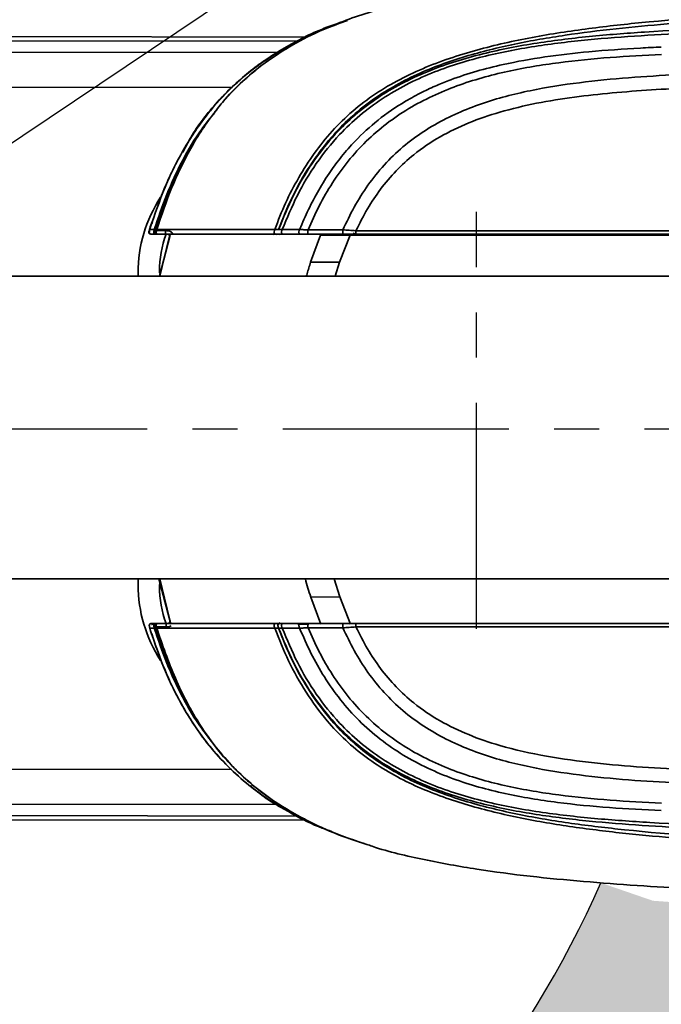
# Model space of a CAD drawing. Header units: millimetres. Extents: x 609 to 1177, y -109 to 470.
# Tile 7 of 40: x 840 to 858, y 71 to 99. Entities that reach past the tile are written whole.
import ezdxf

# ---------------------------------------------------------------- set-up
doc = ezdxf.new("R2010")
doc.units = ezdxf.units.MM
doc.header["$PDSIZE"] = -1
doc.linetypes.add('CENTER', pattern=[10.16, 6.35, -1.27, 1.27, -1.27])
doc.layers.add('中心线层', color=4, linetype='CENTER')
doc.dimstyles.new('ISO-25', dxfattribs={"dimtxt": 2.5, "dimasz": 2, "dimexe": 1.5, "dimexo": 0.625, "dimtad": 1, "dimdec": 1, "dimlfac": 5, "dimtxsty": 'Standard', "dimcen": 2.5, "dimclrd": 1, "dimclre": 1, "dimadec": 0, "dimazin": 0, "dimtfac": 1, "dimtdec": 1, "dimtmove": 0, "dimatfit": 3, "dimfxl": 1, "dimarcsym": 0})

# ---------------------------------------------------------------- blocks, each defined once
blk = doc.blocks.new('*D74')
at = {"color": 1, "lineweight": -2, "transparency": 16777216}
for p, q in [((888.886, 128.122), (879.273, 121.661)), ((827.814, 87.077), (877.613, 120.545))]:
    blk.add_line(p, q, dxfattribs=at)
at = {"color": 1, "transparency": 16777216}
blk.add_solid([(879.087, 121.938), (879.459, 121.384), (877.613, 120.545)], dxfattribs=at)
at = {"layer": 'Defpoints', "color": 0, "transparency": 16777216}
for p in [(877.613, 120.545), (827.814, 87.077)]:
    blk.add_point(p, dxfattribs=at)
at = {"color": 0, "transparency": 16777216, "insert": (883.864, 127.006), "char_height": 2.5, "attachment_point": 5, "rotation": 33.9042}
blk.add_mtext('R300', dxfattribs=at)

msp = doc.modelspace()

# ---------------------------------------------------------------- hatches: boundary and pattern name
at = {"true_color": 0xc7c8ca, "transparency": 33554687}
h = msp.add_hatch(color=9, dxfattribs=at)
h.dxf.hatch_style = 1
h.set_gradient(color1=(173, 221, 247), color2=(173, 221, 247))
h.paths.add_polyline_path([(797.81441, 35.11549, -0.26794919), (780.31441, 65.42638, 0.26794919), (805.31441, 65.42638, 0.53166032), (856.31523, 74.32148), (857.77301, 73.81915), (862.30279, 73.49882), (870.78103, 73.38479), (877.09201, 73.82929), (885.02008, 75.0059), (886.70211, 75.57747, -0.51475995)])

# ---------------------------------------------------------------- linework, layer by layer
at = {"linetype": 'Continuous', "lineweight": 35}
for p, q in [((849.19303, 98.54566), (848.98174, 98.47276)), ((847.80217, 97.96727), (814.82913, 98.01173)), ((814.82928, 98.12825), (848.0415, 98.08346)), ((814.82869, 97.68902), (847.23705, 97.64532)), ((845.96569, 96.66645), (814.82737, 96.70844)), ((845.16894, 95.56653), (845.09054, 95.46261)), ((843.77095, 92.67263), (843.64623, 92.67246)), ((843.6553, 92.75034), (843.69114, 92.84441)), ((843.69363, 92.83993), (843.69284, 92.84018)), ((843.77095, 92.67263), (843.79137, 92.67277)), ((847.15274, 92.67502), (847.25369, 92.67646)), ((847.26071, 92.67654), (847.25369, 92.67646)), ((847.36517, 92.6777), (847.26071, 92.67654)), ((847.47883, 92.6788), (847.36515, 92.67771)), ((847.85173, 92.67844), (847.47883, 92.6788)), ((849.06686, 92.66649), (848.08806, 92.66427)), ((843.79628, 92.54305), (843.74172, 92.54305)), ((843.8181, 92.64401), (844.08468, 92.64401)), ((844.21994, 92.51967), (843.91874, 91.36494)), ((843.9288, 91.36073), (844.18044, 92.41518)), ((846.65122, 92.54583), (846.64507, 92.52271)), ((846.81406, 92.52276), (846.82088, 92.54579)), ((847.13192, 92.54933), (847.11663, 92.5272)), ((847.17939, 92.52965), (847.19765, 92.55363)), ((847.24222, 92.54305), (847.45342, 92.54305)), ((847.45342, 92.54305), (847.56647, 92.54305)), ((847.93887, 92.54305), (847.56647, 92.54305)), ((849.11922, 92.54305), (848.14071, 92.54305)), ((848.16071, 91.75761), (848.44096, 92.51967)), ((848.44626, 92.52219), (848.42782, 92.54305)), ((848.44096, 92.51967), (849.27182, 92.51967)), ((848.5399, 92.54305), (848.55495, 92.52276)), ((848.78441, 92.54305), (848.78441, 92.51967)), ((848.81441, 92.54305), (848.81441, 92.51967)), ((848.91441, 92.54305), (848.91441, 92.51967)), ((848.97536, 91.75415), (849.27182, 92.51967)), ((849.01182, 92.52228), (849.01982, 92.54305)), ((849.27182, 92.51967), (864.00612, 92.51967)), ((849.38458, 92.58491), (849.34691, 92.51967)), ((864.00612, 92.64305), (849.4346, 92.64305)), ((864.00612, 92.54305), (849.4346, 92.54305)), ((849.71092, 92.51967), (849.69742, 92.54305)), ((850.12891, 92.54305), (850.12891, 92.51967)), ((852.97441, 92.51967), (852.97441, 92.54305)), ((853.07441, 92.54305), (853.07441, 92.51967)), ((853.17441, 92.54305), (853.17441, 92.51967)), ((857.57237, 92.51967), (857.57665, 92.54305)), ((857.87441, 92.54305), (857.87441, 92.51967)), ((848.97536, 91.75415), (848.16071, 91.75761)), ((848.85074, 91.36073), (848.97536, 91.75415)), ((843.31441, 91.45528), (843.31441, 91.36073)), ((843.31441, 82.86073), (843.31441, 82.69874)), ((843.90097, 82.86073), (844.23572, 81.58759)), ((844.19552, 81.74114), (843.92416, 82.86073)), ((848.97866, 82.3532), (848.81738, 82.86073)), ((848.97866, 82.3532), (848.16384, 82.34975)), ((848.44491, 81.58759), (848.16384, 82.34975)), ((849.27595, 81.58759), (848.97866, 82.3532)), ((843.74172, 81.61097), (843.79628, 81.61097)), ((843.82307, 81.61193), (843.83129, 81.61193)), ((847.24222, 81.61097), (847.34303, 81.61097)), ((847.27892, 81.63676), (847.30826, 81.60371)), ((847.34303, 81.61097), (847.34979, 81.61097)), ((847.45342, 81.61097), (847.93886, 81.61097)), ((848.14071, 81.61097), (849.11922, 81.61097)), ((849.4346, 81.61097), (864.00612, 81.61097)), ((843.77095, 81.48139), (843.64623, 81.48156)), ((843.77095, 81.48139), (843.79137, 81.48125)), ((843.79137, 81.48125), (843.81626, 81.48108)), ((844.09989, 81.51193), (843.8401, 81.51193)), ((847.15268, 81.47898), (847.25454, 81.47788)), ((847.26143, 81.47776), (847.25464, 81.47792)), ((847.85172, 81.47559), (847.36515, 81.47632)), ((847.79991, 81.58759), (848.10714, 81.58759)), ((849.4346, 81.51097), (864.00612, 81.51097)), ((843.69284, 81.31384), (843.69363, 81.31409)), ((814.80153, 77.54807), (845.94372, 77.50607)), ((847.20773, 76.52379), (814.80021, 76.56749)), ((848.04248, 76.08344), (814.79961, 76.12827)), ((814.79977, 76.24478), (847.80895, 76.20027))]:
    msp.add_line(p, q, dxfattribs=at)
at = {"linetype": 'Continuous', "lineweight": 35, "flags": 128}
for points in [[(843.79135, 92.67278), (843.8038, 92.67287), (843.81624, 92.67293)], [(847.30188, 92.54345), (847.29257, 92.53312), (847.28361, 92.52281)], [(849.69733, 92.51967), (849.68111, 92.53325), (849.6674, 92.54305)], [(850.03801, 92.54305), (850.04177, 92.53359), (850.04695, 92.51967)], [(843.81626, 81.48108), (843.82687, 81.48103), (843.83232, 81.48102), (843.83507, 81.48102), (843.83644, 81.48102), (843.83713, 81.48102), (843.83748, 81.48102), (843.83765, 81.48102), (843.83774, 81.48102), (843.83778, 81.48102), (843.8378, 81.48102), (843.83781, 81.48102), (843.83782, 81.48102), (843.83782, 81.48102), (843.83782, 81.48102), (843.83782, 81.48102), (843.83782, 81.48102), (843.83782, 81.48102), (843.83782, 81.48102), (843.83782, 81.48102), (843.83782, 81.48102), (843.83782, 81.48102), (843.83782, 81.48102), (843.83781, 81.48102), (843.83779, 81.48103)]]:
    msp.add_lwpolyline(points, dxfattribs=at)
at = {"linetype": 'Continuous', "lineweight": 35}
for centre, radius, start, end in [((847.21441, 91.45528), 3.9, 146.97853, 180), ((847.21441, 91.45528), 3.3, 160.646783, 179.252806), ((849.52891, 92.33491), 0.25, 108.229464, 132.351342), ((844.01469, 91.49701), 0.1, 179.252806, 218.142061), ((844.04207, 91.52723), 0.10974, 190.063422, 215.228103), ((844.01469, 82.65701), 0.1, 141.016911, 180.747194), ((847.21441, 82.69874), 3.9, 180, 213.091863), ((847.21441, 82.69874), 3.3, 180.747194, 199.3502), ((844.0447, 82.62583), 0.11251, 137.183859, 169.686195)]:
    msp.add_arc(centre, radius, start, end, dxfattribs=at)
for radius, start, end in [(60, 240, 348.9503834), (31.22499, 223.897886, 335.889112)]:
    msp.add_arc((827.81441, 87.07701), radius, start, end)
for points, knots in [([(870.46177, 100.35545), (869.22365, 100.34059), (866.74741, 100.31087), (863.03461, 100.19087), (859.32331, 100.03886), (856.35673, 99.85285), (854.13895, 99.63074), (852.66598, 99.43387), (851.20396, 99.16554), (849.76459, 98.79243), (848.54419, 98.33494), (847.55437, 97.82063), (846.78076, 97.30381), (846.07835, 96.69323), (845.39239, 95.9193), (844.77043, 94.96567), (844.23422, 93.84641), (843.96998, 93.06421), (843.83781, 92.67296)], [0, 0, 0, 0, 0.12502585, 0.2500521, 0.37507903, 0.50010043, 0.55010903, 0.60011614, 0.65011996, 0.70011459, 0.7500932, 0.7813348, 0.81256329, 0.84381111, 0.87504514, 0.91669232, 0.95832869, 1, 1, 1, 1]), ([(847.15274, 92.67502), (847.24951, 92.92546), (847.44311, 93.42654), (847.81848, 94.14046), (848.25096, 94.82034), (848.75456, 95.44989), (849.33065, 96.01336), (849.97326, 96.49852), (850.66684, 96.90575), (851.63932, 97.35471), (852.91475, 97.7686), (854.48318, 98.10787), (856.0697, 98.34454), (858.54962, 98.60941), (861.92791, 98.81135), (866.19923, 99.00008), (869.04094, 99.09154), (870.46178, 99.13728)], [0, 0, 0, 0, 0.03122237, 0.06247097, 0.09371567, 0.12495513, 0.15619394, 0.18743064, 0.21867239, 0.24992314, 0.31239092, 0.37488588, 0.43739239, 0.49990674, 0.66659706, 0.83330087, 1, 1, 1, 1]), ([(847.25456, 92.67613), (847.37913, 92.98605), (847.62856, 93.60663), (848.12833, 94.47886), (848.6778, 95.21863), (849.26174, 95.81773), (849.84505, 96.29318), (850.47775, 96.69949), (851.35189, 97.14544), (852.49268, 97.5596), (853.89158, 97.9013), (855.30994, 98.14489), (856.73749, 98.3216), (858.16927, 98.45638), (859.60337, 98.56304), (861.87624, 98.69802), (864.98955, 98.83423), (868.28735, 98.96619), (870.92884, 99.04369), (872.91587, 99.04672), (874.73184, 98.99611), (876.36406, 98.92286), (877.79571, 98.84648), (879.13786, 98.77534), (880.48068, 98.70738), (881.80976, 98.63148), (883.14563, 98.52367), (884.64136, 98.35253), (885.79529, 98.17058), (886.63391, 98.0037), (887.04256, 97.91672), (887.41515, 97.83858), (887.64379, 97.79935), (887.73217, 97.79885), (887.70703, 97.81924), (887.69822, 97.82639)], [0, 0, 0, 0, 0.02046023, 0.04096961, 0.06147424, 0.07685813, 0.09224152, 0.10762638, 0.12301082, 0.15253896, 0.18208306, 0.21162994, 0.24117834, 0.27072933, 0.30027991, 0.32983133, 0.41109754, 0.49236367, 0.53340547, 0.57444816, 0.61548766, 0.64626871, 0.67703378, 0.70777331, 0.73867737, 0.77990378, 0.82114575, 0.86239151, 0.92424615, 0.93971419, 0.95517749, 0.97072765, 0.98727158, 0.99553607, 1, 1, 1, 1]), ([(844.56496, 94.83506), (844.6509, 95.00027), (844.92957, 95.53595), (845.56533, 96.32364), (846.45543, 97.16409), (847.48354, 97.8372), (848.35961, 98.27846), (848.90542, 98.45417), (849.04955, 98.50057)], [0, 0, 0, 0, 0.09398432, 0.304727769, 0.507111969, 0.710469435, 0.923543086, 1, 1, 1, 1]), ([(848.98174, 98.47276), (848.72588, 98.37427), (848.11221, 98.13806), (847.3823, 97.71611), (846.7351, 97.2604), (846.21364, 96.81636), (845.75313, 96.35815), (845.50528, 96.01679), (845.42027, 95.8997)], [0, 0, 0, 0, 0.18413759, 0.44165048, 0.56397263, 0.71593782, 0.90256355, 1, 1, 1, 1]), ([(847.26127, 92.67633), (847.39283, 92.99886), (847.6559, 93.64382), (848.187, 94.5462), (848.77666, 95.30295), (849.40375, 95.90742), (850.02821, 96.38064), (850.70188, 96.77975), (851.64762, 97.21939), (852.89278, 97.61531), (854.42708, 97.91689), (855.97848, 98.10744), (858.40175, 98.29538), (861.69891, 98.40295), (865.86315, 98.47603), (869.15634, 98.53542), (871.57627, 98.56792), (873.12858, 98.5553), (874.67444, 98.5165), (876.20679, 98.45327), (877.71014, 98.37187), (879.14795, 98.28299), (880.46643, 98.20157), (881.66232, 98.12293), (882.7754, 98.03649), (883.82646, 97.93518), (884.83815, 97.81223), (885.82446, 97.66472), (886.78036, 97.48959), (887.69287, 97.29206), (888.37719, 97.1255), (888.79475, 97.02842), (888.96354, 96.99954), (889.01507, 97.00741), (888.987, 97.03065), (888.97322, 97.04206)], [0, 0, 0, 0, 0.0205776, 0.04114869, 0.06171712, 0.0771482, 0.09257926, 0.1080139, 0.12344767, 0.15430154, 0.18517102, 0.21604737, 0.24692558, 0.32926809, 0.41161397, 0.49395969, 0.52483852, 0.55571768, 0.5865967, 0.61747188, 0.64833831, 0.67919385, 0.70992248, 0.74061542, 0.77131528, 0.8020184, 0.83272265, 0.86342734, 0.89413087, 0.92483349, 0.95551462, 0.97066422, 0.98545601, 0.99286456, 1, 1, 1, 1]), ([(848.86422, 98.42456), (848.73801, 98.38308), (848.31436, 98.24386), (847.63466, 97.8986), (846.82802, 97.41322), (846.08881, 96.82352), (845.35623, 96.07105), (844.68591, 95.13078), (844.10682, 94.01762), (843.83065, 93.23214), (843.69284, 92.84018)], [0, 0, 0, 0, 0.0503207, 0.1689029, 0.28772424, 0.40683704, 0.52614468, 0.68471504, 0.84267095, 1, 1, 1, 1]), ([(848.88196, 98.43239), (848.71972, 98.37659), (848.2871, 98.22779), (847.61357, 97.88707), (846.85384, 97.42926), (846.13177, 96.86261), (845.4664, 96.19089), (844.87818, 95.41697), (844.37754, 94.55667), (843.98073, 93.6912), (843.78603, 93.10375), (843.69807, 92.83838)], [0, 0, 0, 0, 0.06480688, 0.17281472, 0.28444728, 0.39977572, 0.51876338, 0.64092311, 0.76616886, 0.8943717, 1, 1, 1, 1]), ([(847.36513, 92.67771), (847.49852, 92.9996), (847.76528, 93.6433), (848.30098, 94.54365), (848.89962, 95.29395), (849.53323, 95.89194), (850.16244, 96.35926), (850.83933, 96.7536), (851.76981, 97.17771), (852.97757, 97.55431), (854.45234, 97.83679), (855.94269, 98.01372), (857.43871, 98.12742), (858.937, 98.20284), (860.4362, 98.25564), (862.8106, 98.31789), (866.06015, 98.37129), (868.90166, 98.4177), (870.36679, 98.44191), (870.46176, 98.44348)], [0, 0, 0, 0, 0.0411851, 0.08236102, 0.12352687, 0.1544142, 0.18530007, 0.21619028, 0.24708674, 0.30636942, 0.36568548, 0.42501605, 0.48434734, 0.54368119, 0.60301509, 0.66234955, 0.82552118, 0.98868975, 1, 1, 1, 1]), ([(847.85172, 92.67844), (847.932, 92.86559), (848.09344, 93.24196), (848.38285, 93.78767), (848.69443, 94.28489), (849.03636, 94.74499), (849.46846, 95.23847), (850.05821, 95.77691), (850.70529, 96.22052), (851.27081, 96.52748), (851.69583, 96.72417), (852.44009, 97.02264), (853.45234, 97.30786), (854.7562, 97.53809), (856.0434, 97.68438), (857.13485, 97.76076), (857.81333, 97.79272), (858.00914, 97.80194)], [0, 0, 0, 0, 0.05018547, 0.1009268, 0.15209714, 0.19469357, 0.24210701, 0.31360597, 0.39093863, 0.43484627, 0.47211826, 0.50632198, 0.63246226, 0.73033592, 0.8325508, 0.95167355, 1, 1, 1, 1]), ([(858.0147, 97.59427), (857.53457, 97.5693), (856.57177, 97.51921), (855.12658, 97.37771), (853.68156, 97.14062), (852.49283, 96.81313), (851.57533, 96.43362), (850.91072, 96.08264), (850.28476, 95.66018), (849.71248, 95.16485), (849.20383, 94.6051), (848.7652, 93.99328), (848.38998, 93.34514), (848.18851, 92.89077), (848.08806, 92.66426)], [0, 0, 0, 0, 0.12185271, 0.244348, 0.36785485, 0.49267923, 0.55577372, 0.61919629, 0.68285777, 0.7467574, 0.81056818, 0.87409199, 0.93723239, 1, 1, 1, 1]), ([(849.06687, 92.66649), (849.16919, 92.88242), (849.37478, 93.31627), (849.76173, 93.92857), (850.21661, 94.49793), (850.74307, 95.00608), (851.32909, 95.44197), (851.95942, 95.80295), (852.61889, 96.09387), (853.51727, 96.40111), (854.66467, 96.66266), (856.04983, 96.85328), (857.43191, 96.97328), (858.35235, 97.02017), (858.81157, 97.04356)], [0, 0, 0, 0, 0.06306564, 0.12671085, 0.19079913, 0.25511558, 0.31939495, 0.38320272, 0.44655744, 0.50947554, 0.6337249, 0.75659723, 0.87856305, 1, 1, 1, 1]), ([(858.82909, 96.6575), (858.4625, 96.63925), (857.72736, 96.60266), (856.63919, 96.51926), (855.56298, 96.40171), (854.50699, 96.23397), (853.51191, 96.00001), (852.60128, 95.68902), (851.78566, 95.29811), (851.10385, 94.83801), (850.55022, 94.33272), (850.11661, 93.81941), (849.73944, 93.25443), (849.53801, 92.85045), (849.4346, 92.64305)], [0, 0, 0, 0, 0.10171424, 0.20397385, 0.30239739, 0.40166391, 0.5001172, 0.58529948, 0.66785437, 0.75005487, 0.81225173, 0.87500191, 0.93582857, 1, 1, 1, 1]), ([(845.35521, 95.82462), (845.26916, 95.71664), (844.96604, 95.33628), (844.54621, 94.61106), (844.1017, 93.66443), (843.8812, 93.00325), (843.77095, 92.67263)], [0, 0, 0, 0, 0.1167019, 0.41108611, 0.70552412, 1, 1, 1, 1]), ([(845.18687, 95.59358), (845.16303, 95.56288), (844.92563, 95.25718), (844.56592, 94.61104), (844.12161, 93.66505), (843.90144, 93.00354), (843.79135, 92.67278)], [0, 0, 0, 0, 0.03586861, 0.35717784, 0.67858169, 1, 1, 1, 1]), ([(845.16894, 95.56653), (845.13091, 95.51453), (844.79666, 95.05749), (844.31134, 94.09446), (843.98117, 93.14694), (843.81603, 92.673)], [0, 0, 0, 0, 0.06030032, 0.52997282, 1, 1, 1, 1]), ([(843.62449, 92.56825), (843.62268, 92.57112), (843.61898, 92.57705), (843.61512, 92.59199), (843.61603, 92.62525), (843.62497, 92.6533), (843.63138, 92.67342)], [0, 0, 0, 0, 0.093194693, 0.192015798, 0.420268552, 1, 1, 1, 1]), ([(843.6411, 92.67224), (843.63848, 92.66044), (843.63469, 92.6434), (843.63144, 92.62157), (843.63018, 92.60754), (843.62995, 92.59541), (843.63129, 92.58054), (843.63483, 92.57355), (843.63731, 92.56865)], [0, 0, 0, 0, 0.26338514, 0.38056221, 0.49184302, 0.60362485, 0.72240176, 1, 1, 1, 1]), ([(843.64623, 92.67246), (843.63982, 92.65234), (843.63089, 92.62429), (843.62999, 92.59103), (843.63384, 92.5761), (843.63755, 92.57017), (843.63934, 92.56729)], [0, 0, 0, 0, 0.57972764, 0.80798128, 0.90680367, 1, 1, 1, 1]), ([(843.6365, 92.69001), (843.63773, 92.69399), (843.64018, 92.7019), (843.64658, 92.72252), (843.6518, 92.73915), (843.6553, 92.75034)], [0, 0, 0, 0, 0.24916832, 0.4948426, 1, 1, 1, 1]), ([(843.69159, 92.84058), (843.68264, 92.81374), (843.66503, 92.76097), (843.65132, 92.71114), (843.64459, 92.68665)], [0, 0, 0, 0, 0.50860421, 1, 1, 1, 1]), ([(843.65624, 92.72052), (843.65438, 92.71375), (843.65054, 92.69976), (843.64689, 92.68438), (843.64512, 92.6741), (843.64584, 92.67304), (843.64623, 92.67246)], [0, 0, 0, 0, 0.21216682, 0.438477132, 0.694842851, 1, 1, 1, 1]), ([(843.69284, 92.84018), (843.68645, 92.82015), (843.67664, 92.78935), (843.66426, 92.74858), (843.65892, 92.72988), (843.65624, 92.72052)], [0, 0, 0, 0, 0.48167553, 0.74033482, 1, 1, 1, 1]), ([(843.86628, 92.54305), (843.84051, 92.54238), (843.80728, 92.54151), (843.77044, 92.55795), (843.75714, 92.57586), (843.75391, 92.59915), (843.75833, 92.63203), (843.76597, 92.65661), (843.77095, 92.67263)], [0, 0, 0, 0, 0.35077077, 0.45249091, 0.54371861, 0.64510668, 0.76867821, 1, 1, 1, 1]), ([(843.79137, 92.67277), (843.7831, 92.64826), (843.77242, 92.61664), (843.77715, 92.57644), (843.79024, 92.55836), (843.81148, 92.54838), (843.84415, 92.54294), (843.86985, 92.54301), (843.88662, 92.54305)], [0, 0, 0, 0, 0.35103739, 0.45287165, 0.54404265, 0.64524635, 0.76867631, 1, 1, 1, 1]), ([(843.81976, 92.67298), (843.81411, 92.65401), (843.80613, 92.62726), (843.80386, 92.5937), (843.80716, 92.57834), (843.81177, 92.56876), (843.81867, 92.56085), (843.83124, 92.55224), (843.86111, 92.54334), (843.89459, 92.54309), (843.91452, 92.54307), (843.91959, 92.54306)], [0, 0, 0, 0, 0.26601607, 0.37506429, 0.42260571, 0.46678379, 0.51014645, 0.55560143, 0.66063255, 0.91371662, 1, 1, 1, 1]), ([(843.81603, 92.673), (843.81961, 92.67299), (843.82679, 92.67297), (843.83413, 92.67296), (843.83781, 92.67296)], [0, 0, 0, 0, 0.49999989, 1, 1, 1, 1]), ([(843.83777, 92.67297), (843.83125, 92.65279), (843.82217, 92.62469), (843.82093, 92.59118), (843.82489, 92.5763), (843.82991, 92.56712), (843.83713, 92.55957), (843.8501, 92.55134), (843.88235, 92.54253), (843.91179, 92.54283), (843.93293, 92.54305)], [0, 0, 0, 0, 0.2902049, 0.40428886, 0.45362302, 0.50012612, 0.54661123, 0.5958986, 0.709865, 1, 1, 1, 1]), ([(843.83777, 92.67297), (843.93587, 92.673), (844.13207, 92.67308), (844.60662, 92.67339), (845.24979, 92.67364), (846.07131, 92.67391), (846.79222, 92.67467), (847.15268, 92.67505)], [0, 0, 0, 0, 0.1999538, 0.39992, 0.599921, 0.79996271, 1, 1, 1, 1]), ([(847.24222, 92.54305), (847.22176, 92.54282), (847.19333, 92.5425), (847.1622, 92.55142), (847.1498, 92.55979), (847.14296, 92.56747), (847.1383, 92.57681), (847.13477, 92.59196), (847.13665, 92.62609), (847.14597, 92.65457), (847.15268, 92.67505)], [0, 0, 0, 0, 0.29115775, 0.40470675, 0.45355339, 0.49953155, 0.54557236, 0.59458251, 0.70855004, 1, 1, 1, 1]), ([(847.36515, 92.67771), (847.3577, 92.65687), (847.34736, 92.62796), (847.34441, 92.59304), (847.34762, 92.57753), (847.35217, 92.56799), (847.359, 92.56014), (847.37156, 92.55157), (847.40338, 92.54247), (847.43246, 92.54281), (847.45342, 92.54305)], [0, 0, 0, 0, 0.29270177, 0.40627821, 0.45480256, 0.50025337, 0.54566995, 0.59410527, 0.70745539, 1, 1, 1, 1]), ([(847.85173, 92.67844), (847.84414, 92.6575), (847.83361, 92.62846), (847.83041, 92.59333), (847.83349, 92.57772), (847.83796, 92.56812), (847.84473, 92.56022), (847.85722, 92.55161), (847.88895, 92.54247), (847.91796, 92.54281), (847.93887, 92.54305)], [0, 0, 0, 0, 0.29309771, 0.40659071, 0.45498399, 0.50026489, 0.54550991, 0.59380993, 0.7070663, 1, 1, 1, 1]), ([(847.85173, 92.67844), (847.87651, 92.6767), (847.92579, 92.67323), (848.03417, 92.66725), (848.08806, 92.66427)], [0, 0, 0, 0, 0.50276539, 1, 1, 1, 1]), ([(848.14071, 92.54305), (848.12789, 92.54251), (848.11121, 92.54181), (848.09267, 92.55714), (848.08495, 92.57478), (848.08249, 92.60039), (848.08418, 92.63097), (848.08671, 92.65269), (848.08806, 92.66427)], [0, 0, 0, 0, 0.34698547, 0.4509036, 0.54562242, 0.6708157, 0.82455717, 1, 1, 1, 1]), ([(849.06686, 92.66649), (849.06351, 92.64296), (849.05915, 92.61245), (849.06292, 92.5747), (849.07002, 92.55774), (849.08102, 92.54818), (849.0977, 92.54295), (849.11075, 92.54301), (849.11922, 92.54305)], [0, 0, 0, 0, 0.34805108, 0.45149945, 0.545307, 0.64818979, 0.77147955, 1, 1, 1, 1]), ([(849.06686, 92.66649), (849.12323, 92.66291), (849.23571, 92.65576), (849.3684, 92.64728), (849.4346, 92.64305)], [0, 0, 0, 0, 0.50114172, 1, 1, 1, 1]), ([(843.63265, 92.5743), (843.63034, 92.57259), (843.62349, 92.56751), (843.62409, 92.56795), (843.62449, 92.56825)], [0, 0, 0, 0, 0.33685829, 1, 1, 1, 1]), ([(843.66407, 92.54754), (843.65597, 92.54947), (843.64438, 92.55224), (843.63127, 92.5604), (843.6267, 92.56568), (843.62449, 92.56825)], [0, 0, 0, 0, 0.542975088, 0.778090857, 1, 1, 1, 1]), ([(843.63731, 92.56865), (843.64155, 92.56403), (843.64987, 92.55495), (843.67427, 92.54519), (843.7004, 92.54401), (843.7178, 92.54323)], [0, 0, 0, 0, 0.25721806, 0.50517806, 1, 1, 1, 1]), ([(843.74172, 92.54305), (843.72063, 92.54281), (843.69124, 92.54248), (843.65923, 92.55136), (843.64612, 92.55943), (843.64156, 92.56472), (843.63934, 92.56729)], [0, 0, 0, 0, 0.5799338, 0.8080181, 0.90678268, 1, 1, 1, 1]), ([(843.93293, 92.54305), (844.03173, 92.54305), (844.22876, 92.54305), (844.7061, 92.54305), (845.35264, 92.54305), (846.17336, 92.54305), (846.88889, 92.54305), (847.24222, 92.54305)], [0, 0, 0, 0, 0.201510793, 0.401874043, 0.602642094, 0.803784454, 1, 1, 1, 1]), ([(844.08468, 92.64401), (844.08468, 92.62814), (844.08468, 92.60556), (844.08468, 92.57781), (844.08468, 92.5619), (844.08468, 92.55134), (844.08468, 92.54379), (844.08468, 92.54391), (844.08468, 92.54401)], [0, 0, 0, 0, 0.27733102, 0.394682, 0.5, 0.605318, 0.72266898, 1, 1, 1, 1]), ([(844.08468, 92.64401), (844.11868, 92.6439), (844.16978, 92.64375), (844.23152, 92.61577), (844.26847, 92.58409), (844.27994, 92.55577), (844.28509, 92.54305)], [0, 0, 0, 0, 0.41559793, 0.624705, 0.8313847, 1, 1, 1, 1]), ([(844.08468, 92.54401), (844.10921, 92.54435), (844.1405, 92.54478), (844.17503, 92.53216), (844.18736, 92.52025), (844.19523, 92.50506), (844.19732, 92.46838), (844.18786, 92.43858), (844.18044, 92.41518)], [0, 0, 0, 0, 0.33722423, 0.43007055, 0.50027647, 0.57020387, 0.66260752, 1, 1, 1, 1]), ([(847.93887, 92.54305), (847.95962, 92.54305), (848.00113, 92.54305), (848.09417, 92.54305), (848.14071, 92.54305)], [0, 0, 0, 0, 0.49974897, 1, 1, 1, 1]), ([(849.11922, 92.54305), (849.16742, 92.54305), (849.2639, 92.54305), (849.37767, 92.54305), (849.4346, 92.54305)], [0, 0, 0, 0, 0.49962708, 1, 1, 1, 1]), ([(849.4346, 92.54305), (849.4346, 92.54306), (849.4346, 92.54309), (849.4346, 92.5486), (849.4346, 92.56872), (849.4346, 92.60362), (849.4346, 92.62907), (849.4346, 92.64305)], [0, 0, 0, 0, 0.21240058, 0.39394989, 0.54970999, 0.7525204, 1, 1, 1, 1]), ([(848.03916, 91.36073), (848.04593, 91.38505), (848.08306, 91.51835), (848.12578, 91.64999), (848.16071, 91.75761)], [0, 0, 0, 0, 0.182494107, 1, 1, 1, 1]), ([(862.13444, 91.36073), (862.12946, 91.36073), (862.11959, 91.36073), (862.04556, 91.36073), (861.93648, 91.36073), (861.73063, 91.36073), (861.37798, 91.36073), (860.84586, 91.36073), (860.27882, 91.36073), (859.71632, 91.36073), (858.94685, 91.36073), (857.8806, 91.36073), (856.41726, 91.36073), (854.79755, 91.36073), (853.04935, 91.36073), (851.20248, 91.36073), (849.4395, 91.36073), (847.80228, 91.36073), (846.31627, 91.36073), (844.8198, 91.36073), (843.32395, 91.36073), (841.84074, 91.36073), (840.38655, 91.36073), (838.97697, 91.36073), (837.47155, 91.36073), (835.90916, 91.36073), (834.35307, 91.36073), (833.1437, 91.36073), (832.22251, 91.36073), (831.52975, 91.36073), (830.86104, 91.36073), (830.18442, 91.36073), (829.53416, 91.36073), (828.92446, 91.36073), (828.37413, 91.36073), (827.95494, 91.36073), (827.64868, 91.36073), (827.43294, 91.36073), (827.26751, 91.36073), (827.15594, 91.36073), (827.14174, 91.36073), (827.13444, 91.36073)], [0, 0, 0, 0, 0.01125268, 0.02233808, 0.03324738, 0.04396228, 0.06872296, 0.09183718, 0.11292373, 0.13165999, 0.14803365, 0.18422906, 0.22155334, 0.25958402, 0.29779067, 0.33559826, 0.37263775, 0.39976056, 0.42637041, 0.45255401, 0.47849152, 0.50441077, 0.53037191, 0.55627405, 0.58225625, 0.61719896, 0.65219448, 0.68660608, 0.70695552, 0.72705647, 0.74713361, 0.77010769, 0.79699285, 0.82255378, 0.85114962, 0.88296079, 0.90367952, 0.9256822, 0.94902589, 0.97377448, 1, 1, 1, 1]), ([(827.13444, 82.86073), (827.14558, 82.86073), (827.16695, 82.86073), (827.33189, 82.86073), (827.56642, 82.86073), (827.85847, 82.86073), (828.18757, 82.86073), (828.53819, 82.86073), (828.93539, 82.86073), (829.38853, 82.86073), (829.92231, 82.86073), (830.50721, 82.86073), (831.1579, 82.86073), (832.03797, 82.86073), (833.2022, 82.86073), (834.70834, 82.86073), (836.22158, 82.86073), (837.68362, 82.86073), (839.05583, 82.86073), (840.47615, 82.86073), (841.93356, 82.86073), (843.41967, 82.86073), (844.92378, 82.86073), (846.43127, 82.86073), (848.09365, 82.86073), (849.88274, 82.86073), (851.75608, 82.86073), (853.23877, 82.86073), (854.37042, 82.86073), (855.18712, 82.86073), (855.96932, 82.86073), (856.71832, 82.86073), (857.46937, 82.86073), (858.25612, 82.86073), (859.09269, 82.86073), (859.94571, 82.86073), (860.68764, 82.86073), (861.28985, 82.86073), (861.66308, 82.86073), (861.89467, 82.86073), (862.02722, 82.86073), (862.11656, 82.86073), (862.12847, 82.86073), (862.13444, 82.86073)], [0, 0, 0, 0, 0.032429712, 0.06216608, 0.089368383, 0.114173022, 0.136698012, 0.157046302, 0.175308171, 0.197555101, 0.218565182, 0.239858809, 0.261410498, 0.283195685, 0.319947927, 0.356501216, 0.392382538, 0.41893892, 0.445264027, 0.471312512, 0.497192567, 0.523091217, 0.54922359, 0.575668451, 0.602490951, 0.638826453, 0.675640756, 0.712677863, 0.731177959, 0.74959643, 0.767883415, 0.785989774, 0.804143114, 0.824922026, 0.848798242, 0.875462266, 0.904478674, 0.927457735, 0.951185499, 0.963254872, 0.975423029, 0.987672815, 1, 1, 1, 1]), ([(848.16384, 82.34975), (848.16384, 82.34975), (848.10828, 82.51855), (848.06005, 82.68964), (848.01183, 82.86073)], [0, 0, 0, 0, 0.00003553, 1, 1, 1, 1]), ([(843.98168, 82.62341), (843.9757, 82.62607), (843.95504, 82.63526), (843.94275, 82.64152), (843.93401, 82.64597)], [0, 0, 0, 0, 0.28960741, 1, 1, 1, 1]), ([(843.7178, 81.6108), (843.7004, 81.61001), (843.67427, 81.60883), (843.64987, 81.59907), (843.64155, 81.59), (843.63731, 81.58538)], [0, 0, 0, 0, 0.49482194, 0.74278194, 1, 1, 1, 1]), ([(843.74172, 81.61097), (843.72063, 81.61121), (843.69124, 81.61154), (843.65923, 81.60267), (843.64612, 81.59459), (843.64156, 81.5893), (843.63934, 81.58673)], [0, 0, 0, 0, 0.5799338, 0.8080181, 0.90678268, 1, 1, 1, 1]), ([(843.86628, 81.61097), (843.84051, 81.61164), (843.80728, 81.61251), (843.77044, 81.59607), (843.75714, 81.57817), (843.75391, 81.55488), (843.75833, 81.522), (843.76597, 81.49742), (843.77095, 81.48139)], [0, 0, 0, 0, 0.35077077, 0.45249091, 0.54371861, 0.64510668, 0.76867821, 1, 1, 1, 1]), ([(843.88662, 81.61097), (843.86082, 81.61165), (843.82756, 81.61251), (843.79068, 81.59606), (843.77739, 81.57813), (843.7742, 81.55481), (843.77867, 81.52189), (843.78636, 81.49729), (843.79137, 81.48125)], [0, 0, 0, 0, 0.35084795, 0.45253946, 0.54370777, 0.6450517, 0.76862012, 1, 1, 1, 1]), ([(843.91145, 81.61097), (843.89031, 81.61119), (843.86087, 81.6115), (843.82862, 81.60269), (843.81566, 81.59445), (843.80844, 81.5869), (843.80342, 81.57772), (843.79945, 81.56285), (843.80068, 81.52935), (843.80975, 81.50125), (843.81626, 81.48108)], [0, 0, 0, 0, 0.29009866, 0.40405969, 0.45335035, 0.49984294, 0.54635647, 0.59570192, 0.70980374, 1, 1, 1, 1]), ([(843.93293, 81.61097), (843.91179, 81.61119), (843.88234, 81.6115), (843.85009, 81.60269), (843.83713, 81.59445), (843.8299, 81.58689), (843.82488, 81.57771), (843.82093, 81.56283), (843.82217, 81.52931), (843.83126, 81.5012), (843.83778, 81.48103)], [0, 0, 0, 0, 0.29012177, 0.40407774, 0.45336056, 0.499843, 0.54634625, 0.5956835, 0.70977952, 1, 1, 1, 1]), ([(843.93293, 81.61097), (844.03173, 81.61097), (844.22876, 81.61097), (844.70609, 81.61097), (845.35262, 81.61097), (846.17335, 81.61097), (846.88889, 81.61097), (847.24222, 81.61097)], [0, 0, 0, 0, 0.20150863, 0.40186801, 0.60264021, 0.80378162, 1, 1, 1, 1]), ([(844.19552, 81.74114), (844.20307, 81.71769), (844.21269, 81.68781), (844.21076, 81.651), (844.20291, 81.63575), (844.19058, 81.6238), (844.15592, 81.61114), (844.12452, 81.61158), (844.09989, 81.61193)], [0, 0, 0, 0, 0.33758968, 0.42994321, 0.49971983, 0.56977897, 0.66258158, 1, 1, 1, 1]), ([(844.09989, 81.61193), (844.09989, 81.61202), (844.09989, 81.61215), (844.09989, 81.6046), (844.09989, 81.59404), (844.09989, 81.57812), (844.09989, 81.55038), (844.09989, 81.52779), (844.09989, 81.51193)], [0, 0, 0, 0, 0.27733102, 0.394682, 0.5, 0.605318, 0.72266898, 1, 1, 1, 1]), ([(847.24222, 81.61097), (847.21715, 81.61164), (847.18713, 81.61244), (847.15555, 81.59881), (847.14492, 81.58975), (847.13679, 81.57528), (847.1344, 81.55378), (847.13949, 81.52029), (847.14747, 81.49529), (847.15268, 81.47898)], [0, 0, 0, 0, 0.35158153, 0.42112918, 0.48309658, 0.54331926, 0.64401458, 0.76764229, 1, 1, 1, 1]), ([(847.34303, 81.61097), (847.32249, 81.61121), (847.29396, 81.61154), (847.26273, 81.60254), (847.25033, 81.59408), (847.24354, 81.58633), (847.23894, 81.57691), (847.23557, 81.56161), (847.23787, 81.52716), (847.24756, 81.4985), (847.25454, 81.47788)], [0, 0, 0, 0, 0.29172609, 0.40522499, 0.45391936, 0.49967874, 0.54548126, 0.59428804, 0.70807386, 1, 1, 1, 1]), ([(847.34979, 81.61097), (847.32922, 81.61121), (847.30066, 81.61154), (847.2694, 81.60253), (847.25701, 81.59406), (847.25022, 81.5863), (847.24563, 81.57687), (847.24228, 81.56155), (847.24466, 81.52706), (847.2544, 81.49838), (847.2614, 81.47775)], [0, 0, 0, 0, 0.29180483, 0.40526446, 0.45392253, 0.4996429, 0.54541314, 0.59420126, 0.70799331, 1, 1, 1, 1]), ([(847.36228, 81.61097), (847.34325, 81.61104), (847.31848, 81.61112), (847.28979, 81.60634), (847.27895, 81.60321), (847.27327, 81.60136), (847.27106, 81.60076), (847.2702, 81.60067), (847.26981, 81.60066), (847.26926, 81.60053), (847.26856, 81.6003), (847.26732, 81.59982), (847.26421, 81.5984), (847.25891, 81.5951), (847.25368, 81.5906), (847.25136, 81.58668), (847.25062, 81.58542)], [0, 0, 0, 0, 0.47128277, 0.61319718, 0.70830503, 0.74195535, 0.77011689, 0.78364556, 0.7903741, 0.79705127, 0.80418512, 0.8121868, 0.83172599, 0.88723789, 0.96384958, 1, 1, 1, 1]), ([(847.45342, 81.61097), (847.43246, 81.61121), (847.40338, 81.61155), (847.37156, 81.60245), (847.359, 81.59389), (847.35217, 81.58604), (847.34762, 81.57649), (847.34441, 81.56098), (847.34736, 81.52607), (847.3577, 81.49715), (847.36515, 81.47632)], [0, 0, 0, 0, 0.29254462, 0.40589473, 0.45433005, 0.49974663, 0.54519744, 0.59372178, 0.70729823, 1, 1, 1, 1]), ([(847.34979, 81.61097), (847.34979, 81.61097), (847.3498, 81.61097), (847.34987, 81.61097), (847.35011, 81.61097), (847.36751, 81.61097), (847.4024, 81.61097), (847.43632, 81.61097), (847.45342, 81.61097)], [0, 0, 0, 0, 0.00006984, 0.00062645, 0.00218861, 0.00812992, 0.50005161, 1, 1, 1, 1]), ([(847.93886, 81.61097), (847.91325, 81.61169), (847.88264, 81.61256), (847.8505, 81.59851), (847.83986, 81.5892), (847.83198, 81.57426), (847.83033, 81.55214), (847.83677, 81.51783), (847.84581, 81.49229), (847.85172, 81.47559)], [0, 0, 0, 0, 0.353360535, 0.422476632, 0.483585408, 0.542797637, 0.642475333, 0.766123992, 1, 1, 1, 1]), ([(848.14071, 81.61097), (848.11799, 81.61097), (848.07257, 81.61097), (847.98993, 81.61097), (847.95928, 81.61097), (847.93886, 81.61097)], [0, 0, 0, 0, 0.2505773, 0.50092494, 1, 1, 1, 1]), ([(848.08806, 81.48976), (848.08506, 81.51293), (848.08117, 81.54304), (848.08531, 81.57994), (848.09295, 81.5977), (848.10591, 81.60758), (848.12236, 81.61096), (848.13433, 81.61097), (848.14071, 81.61097)], [0, 0, 0, 0, 0.34712801, 0.4511497, 0.54587112, 0.67093998, 0.82457751, 1, 1, 1, 1]), ([(849.11922, 81.61097), (849.10612, 81.61155), (849.08913, 81.61229), (849.07025, 81.59666), (849.06305, 81.57984), (849.06063, 81.55774), (849.06178, 81.52639), (849.06486, 81.50283), (849.06686, 81.48754)], [0, 0, 0, 0, 0.34788346, 0.4512102, 0.54501604, 0.64801898, 0.77142941, 1, 1, 1, 1]), ([(849.4346, 81.61097), (849.37767, 81.61097), (849.2639, 81.61097), (849.16742, 81.61097), (849.11922, 81.61097)], [0, 0, 0, 0, 0.50037603, 1, 1, 1, 1]), ([(849.4346, 81.51097), (849.4346, 81.52301), (849.4346, 81.54534), (849.4346, 81.57669), (849.4346, 81.60206), (849.4346, 81.61114), (849.4346, 81.61103), (849.4346, 81.61097)], [0, 0, 0, 0, 0.21240058, 0.39394989, 0.54970999, 0.7525204, 1, 1, 1, 1]), ([(843.63731, 81.58538), (843.63483, 81.58048), (843.63129, 81.57348), (843.62995, 81.55862), (843.63018, 81.54649), (843.63144, 81.53246), (843.63469, 81.51063), (843.63848, 81.49358), (843.6411, 81.48179)], [0, 0, 0, 0, 0.27759824, 0.39637515, 0.50815698, 0.61943779, 0.73661485, 1, 1, 1, 1]), ([(843.64623, 81.48156), (843.63982, 81.50168), (843.63089, 81.52973), (843.62999, 81.56299), (843.63384, 81.57793), (843.63755, 81.58386), (843.63934, 81.58673)], [0, 0, 0, 0, 0.57972793, 0.80798153, 0.90680382, 1, 1, 1, 1]), ([(843.64459, 81.46738), (843.65132, 81.44289), (843.66503, 81.39306), (843.68264, 81.34028), (843.69159, 81.31344)], [0, 0, 0, 0, 0.49139579, 1, 1, 1, 1]), ([(843.65624, 81.43351), (843.65438, 81.44028), (843.65054, 81.45426), (843.64689, 81.46965), (843.64512, 81.47992), (843.64584, 81.48098), (843.64623, 81.48156)], [0, 0, 0, 0, 0.21216682, 0.438477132, 0.694842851, 1, 1, 1, 1]), ([(843.65624, 81.43351), (843.65892, 81.42414), (843.66426, 81.40544), (843.67664, 81.36468), (843.68645, 81.33388), (843.69284, 81.31384)], [0, 0, 0, 0, 0.25966518, 0.51832447, 1, 1, 1, 1]), ([(843.6952, 81.58224), (843.69687, 81.58295), (843.71178, 81.58937), (843.75623, 81.59214), (843.7971, 81.59278), (843.82307, 81.59318)], [0, 0, 0, 0, 0.04378325, 0.39221443, 1, 1, 1, 1]), ([(845.37547, 78.30324), (845.28245, 78.41978), (844.97215, 78.80856), (844.54602, 79.54283), (844.10175, 80.48963), (843.88122, 81.15079), (843.77095, 81.48139)], [0, 0, 0, 0, 0.12486412, 0.41652805, 0.70824526, 1, 1, 1, 1]), ([(844.96086, 78.91025), (844.82864, 79.12027), (844.51077, 79.62521), (844.12517, 80.49138), (843.90263, 81.15129), (843.79135, 81.48124)], [0, 0, 0, 0, 0.2625663, 0.63127486, 1, 1, 1, 1]), ([(843.81603, 81.481), (843.92165, 81.16292), (844.13282, 80.52692), (844.54815, 79.61236), (844.87115, 78.9983), (845.07996, 78.71069), (845.0921, 78.69396)], [0, 0, 0, 0, 0.32671337, 0.65325647, 0.97983556, 1, 1, 1, 1]), ([(843.83778, 81.48103), (843.93588, 81.48099), (844.13208, 81.48092), (844.60663, 81.48062), (845.24979, 81.48038), (846.07132, 81.4801), (846.79223, 81.47935), (847.15268, 81.47898)], [0, 0, 0, 0, 0.19995379, 0.39991999, 0.59992098, 0.7999627, 1, 1, 1, 1]), ([(849.73508, 75.40377), (849.46929, 75.49146), (848.88538, 75.68408), (848.01945, 76.07742), (847.22198, 76.54074), (846.55053, 77.04216), (845.99588, 77.55357), (845.49827, 78.12072), (844.91616, 78.93977), (844.32621, 80.05533), (844.00066, 81.00567), (843.83782, 81.48104)], [0, 0, 0, 0, 0.09461704, 0.20785583, 0.32096363, 0.4058833, 0.49077835, 0.57566115, 0.66056225, 0.83021211, 1, 1, 1, 1]), ([(844.24616, 81.5425), (844.23104, 81.53459), (844.18588, 81.51096), (844.13424, 81.51154), (844.09989, 81.51193)], [0, 0, 0, 0, 0.33474259, 1, 1, 1, 1]), ([(847.15265, 81.47897), (847.27561, 81.16763), (847.52153, 80.54493), (848.01808, 79.67034), (848.55931, 78.9251), (849.13559, 78.31884), (849.7146, 77.83846), (850.34397, 77.42754), (851.23227, 76.9663), (852.40782, 76.53117), (853.86291, 76.16771), (855.33956, 75.90996), (857.32158, 75.66098), (859.81048, 75.46443), (862.80122, 75.30481), (865.79351, 75.17812), (868.34778, 75.07412), (869.90225, 75.03193), (870.46176, 75.01675)], [0, 0, 0, 0, 0.03891672, 0.07783661, 0.1167445, 0.14593468, 0.17512052, 0.20431243, 0.2335048, 0.29186435, 0.3502552, 0.40865667, 0.46705755, 0.58386495, 0.70067915, 0.81749473, 0.93431017, 1, 1, 1, 1]), ([(887.6982, 76.32763), (887.70701, 76.33475), (887.73225, 76.35515), (887.64415, 76.35472), (887.41574, 76.31556), (887.04323, 76.23744), (886.63473, 76.15051), (886.01913, 76.02789), (885.17136, 75.88463), (884.04552, 75.72977), (882.88367, 75.60696), (881.6681, 75.51447), (880.42814, 75.44395), (879.13921, 75.37876), (877.79725, 75.30764), (876.36569, 75.23121), (874.89683, 75.16546), (873.41325, 75.11979), (871.92448, 75.10667), (870.43291, 75.1233), (868.10984, 75.19584), (864.95152, 75.32093), (860.96076, 75.49637), (857.80469, 75.70954), (855.49013, 75.98272), (854.01122, 76.22739), (852.55212, 76.57487), (851.37189, 76.99859), (850.47982, 77.45335), (849.84701, 77.85944), (849.26353, 78.33465), (848.67939, 78.93352), (848.12968, 79.67307), (847.62927, 80.54589), (847.37942, 81.16719), (847.25448, 81.47786)], [0, 0, 0, 0, 0.004436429, 0.012700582, 0.029243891, 0.044795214, 0.060257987, 0.075725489, 0.112842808, 0.149962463, 0.187082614, 0.224199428, 0.261304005, 0.292207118, 0.322945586, 0.353709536, 0.384489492, 0.415267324, 0.44605105, 0.476830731, 0.50761192, 0.589695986, 0.671780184, 0.753856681, 0.78463493, 0.815412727, 0.846185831, 0.876941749, 0.892325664, 0.907709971, 0.92309282, 0.93847617, 0.958980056, 0.979488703, 1, 1, 1, 1]), ([(847.26127, 81.4777), (847.39283, 81.15517), (847.6559, 80.5102), (848.187, 79.60782), (848.77666, 78.85107), (849.40375, 78.2466), (850.02821, 77.77339), (850.70188, 77.37428), (851.62873, 76.94342), (852.83247, 76.55618), (854.3037, 76.258), (855.79195, 76.06618), (857.28682, 75.94206), (858.78433, 75.85838), (860.28295, 75.80066), (862.65642, 75.73287), (865.90488, 75.6784), (869.34339, 75.61349), (872.09471, 75.58257), (874.16121, 75.61854), (876.03973, 75.69163), (877.71014, 75.78217), (879.14795, 75.87103), (880.46643, 75.95245), (881.79511, 76.03984), (883.13871, 76.14697), (884.50745, 76.29517), (885.71812, 76.46987), (886.78032, 76.66438), (887.54119, 76.82924), (888.1044, 76.96196), (888.48279, 77.05312), (888.79482, 77.12562), (888.96334, 77.15442), (889.01481, 77.14683), (888.9876, 77.1242), (888.97458, 77.11338)], [0, 0, 0, 0, 0.02058441, 0.04116231, 0.06173754, 0.07717373, 0.09260989, 0.10804964, 0.12348851, 0.15311937, 0.1827648, 0.21241568, 0.24206792, 0.27172253, 0.30137691, 0.33103213, 0.41258155, 0.49413082, 0.53531588, 0.57649993, 0.6176775, 0.64855414, 0.67941989, 0.71015868, 0.74086178, 0.78180435, 0.82275445, 0.86370644, 0.89442012, 0.9251329, 0.94048918, 0.95584058, 0.97099519, 0.98579187, 0.99320287, 1, 1, 1, 1]), ([(847.2614, 81.47775), (847.26137, 81.47772), (847.26134, 81.47769), (847.2613, 81.47765), (847.2613, 81.47765), (847.26129, 81.47764), (847.28132, 81.47689), (847.31286, 81.47667), (847.34772, 81.47644), (847.36515, 81.47632)], [0, 0, 0, 0, 0.00041712, 0.00049797, 0.00051521, 0.00052273, 0.00053061, 0.50028021, 1, 1, 1, 1]), ([(847.36513, 81.47631), (847.49852, 81.15442), (847.76528, 80.51072), (848.30098, 79.61038), (848.89962, 78.86007), (849.53323, 78.26208), (850.16244, 77.79476), (850.83933, 77.40043), (851.78877, 76.96767), (853.03808, 76.58281), (854.57596, 76.29773), (856.12942, 76.12231), (858.55438, 75.95062), (861.85269, 75.85377), (866.01845, 75.78287), (868.88782, 75.73656), (870.3668, 75.71212), (870.46178, 75.71055)], [0, 0, 0, 0, 0.04118564, 0.0823621, 0.12352848, 0.15441622, 0.18530248, 0.2161931, 0.24708996, 0.30884075, 0.37062759, 0.43243106, 0.49423679, 0.65904832, 0.82387028, 0.98868906, 1, 1, 1, 1]), ([(848.08806, 81.48976), (848.03417, 81.48678), (847.92579, 81.48079), (847.8765, 81.47733), (847.85172, 81.47559)], [0, 0, 0, 0, 0.49720785, 1, 1, 1, 1]), ([(858.00902, 76.35202), (857.52365, 76.3767), (856.54882, 76.42628), (855.08216, 76.56774), (853.60769, 76.80706), (852.38844, 77.14218), (851.44255, 77.53547), (850.75377, 77.90239), (850.10467, 78.3466), (849.51233, 78.86825), (848.98831, 79.45668), (848.53919, 80.09675), (848.15746, 80.77087), (847.95328, 81.24151), (847.85172, 81.47559)], [0, 0, 0, 0, 0.11981134, 0.24063226, 0.36307502, 0.48775275, 0.55122845, 0.61529169, 0.67981403, 0.74468921, 0.80939417, 0.87358928, 0.93712732, 1, 1, 1, 1]), ([(849.06686, 81.48753), (848.90371, 81.48786), (848.57743, 81.48851), (848.25118, 81.48934), (848.08805, 81.48976)], [0, 0, 0, 0, 0.50001331, 1, 1, 1, 1]), ([(848.08806, 81.48976), (848.18851, 81.26325), (848.38998, 80.80889), (848.7652, 80.16075), (849.20382, 79.54893), (849.71246, 78.98919), (850.28474, 78.49386), (850.9107, 78.0714), (851.5753, 77.72042), (852.49278, 77.34091), (853.68151, 77.01342), (855.12651, 76.77633), (856.57169, 76.63482), (857.53448, 76.58473), (858.01461, 76.55976)], [0, 0, 0, 0, 0.06276829, 0.12590869, 0.18943253, 0.25324328, 0.31714269, 0.38080405, 0.44422662, 0.50732115, 0.63214549, 0.75565226, 0.87814752, 1, 1, 1, 1]), ([(849.4346, 81.51097), (849.3684, 81.50674), (849.2357, 81.49826), (849.12323, 81.49112), (849.06686, 81.48754)], [0, 0, 0, 0, 0.49885753, 1, 1, 1, 1]), ([(858.81151, 77.11047), (858.35232, 77.13384), (857.43189, 77.18069), (856.04979, 77.3007), (854.6647, 77.49155), (853.51724, 77.75273), (852.61889, 78.06014), (851.95944, 78.35119), (851.32913, 78.71209), (850.74303, 79.14785), (850.21664, 79.65607), (849.76172, 80.22542), (849.37482, 80.83774), (849.16922, 81.27157), (849.06686, 81.48754)], [0, 0, 0, 0, 0.12143055, 0.24340222, 0.36627998, 0.49051141, 0.5534383, 0.61680565, 0.68060706, 0.74486566, 0.80920266, 0.87329176, 0.93692167, 1, 1, 1, 1]), ([(858.82904, 77.49653), (858.37839, 77.51943), (857.47709, 77.56521), (856.12807, 77.68117), (854.78628, 77.86243), (853.60262, 78.1229), (852.60124, 78.46503), (851.78569, 78.85601), (851.10378, 79.316), (850.55022, 79.82126), (850.1166, 80.33462), (849.73943, 80.89962), (849.538, 81.30358), (849.4346, 81.51097)], [0, 0, 0, 0, 0.12504748, 0.25009589, 0.37512871, 0.50009042, 0.58527169, 0.66786899, 0.75003348, 0.81223929, 0.87500209, 0.93582836, 1, 1, 1, 1]), ([(843.69284, 81.31384), (843.83065, 80.92188), (844.10682, 80.1364), (844.68591, 79.02325), (845.35622, 78.08295), (846.08884, 77.33057), (846.82792, 76.74056), (847.63502, 76.25634), (848.27776, 75.92587), (848.66303, 75.79782), (848.75125, 75.7685)], [0, 0, 0, 0, 0.15974127, 0.32011902, 0.48112063, 0.60225754, 0.72319662, 0.84383977, 0.9642401, 1, 1, 1, 1]), ([(843.69921, 81.31607), (843.80342, 81.00468), (844.02923, 80.32994), (844.50152, 79.35383), (845.05031, 78.4885), (845.62656, 77.79471), (846.1889, 77.24778), (846.78763, 76.78243), (847.38396, 76.38681), (847.80418, 76.19654), (848.00185, 76.10704)], [0, 0, 0, 0, 0.14116927, 0.3058979, 0.46509992, 0.58079726, 0.69315948, 0.8018221, 0.90677635, 1, 1, 1, 1]), ([(845.08923, 78.69339), (845.23883, 78.47977), (845.48765, 78.12445), (845.85743, 77.70372), (846.21486, 77.34197), (846.63988, 76.96813), (847.26883, 76.50738), (848.08353, 76.04027), (848.94424, 75.65844), (849.51464, 75.47429), (849.73565, 75.40294)], [0, 0, 0, 0, 0.134906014, 0.224385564, 0.289807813, 0.397294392, 0.51595471, 0.691190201, 0.880351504, 1, 1, 1, 1]), ([(845.17541, 78.57536), (845.15436, 78.60039), (845.12736, 78.63251), (845.10623, 78.66862), (845.10157, 78.67658)], [0, 0, 0, 0, 0.77952259, 1, 1, 1, 1]), ([(848.00242, 76.10681), (847.83548, 76.18482), (847.30323, 76.43355), (846.78664, 76.75614), (846.48428, 77.03974), (846.47639, 77.04714)], [0, 0, 0, 0, 0.30797748, 0.98192998, 1, 1, 1, 1]), ([(870.46177, 73.79857), (869.52646, 73.8077), (867.65583, 73.82597), (864.78184, 73.90762), (861.83958, 74.00808), (858.82936, 74.1449), (855.82345, 74.34332), (853.32307, 74.60376), (851.34799, 74.96421), (850.31208, 75.20047), (849.78681, 75.38555), (849.73508, 75.40377)], [0, 0, 0, 0, 0.1346411, 0.2692854, 0.41386076, 0.55843695, 0.70301041, 0.84756048, 0.91983984, 0.99210641, 1, 1, 1, 1])]:
    msp.add_open_spline(points, degree=3, knots=knots, dxfattribs=at)
at = {"layer": '中心线层'}
for p, q in [((852.81441, 81.45795), (852.81441, 93.17236)), ((786.41843, 87.07701), (894.03623, 87.07701))]:
    msp.add_line(p, q, dxfattribs=at)

# ---------------------------------------------------------------- dimensions: what is measured, and where the dimension line sits
dim = msp.add_radius_dim(center=(827.81441, 87.07701), mpoint=(877.61269, 120.54539), dimstyle='ISO-25')
dim.commit()
dim.dimension.update_dxf_attribs({"geometry": '*D74', "text_midpoint": (883.86363, 127.00563)})

doc.saveas('drawing.dxf')
